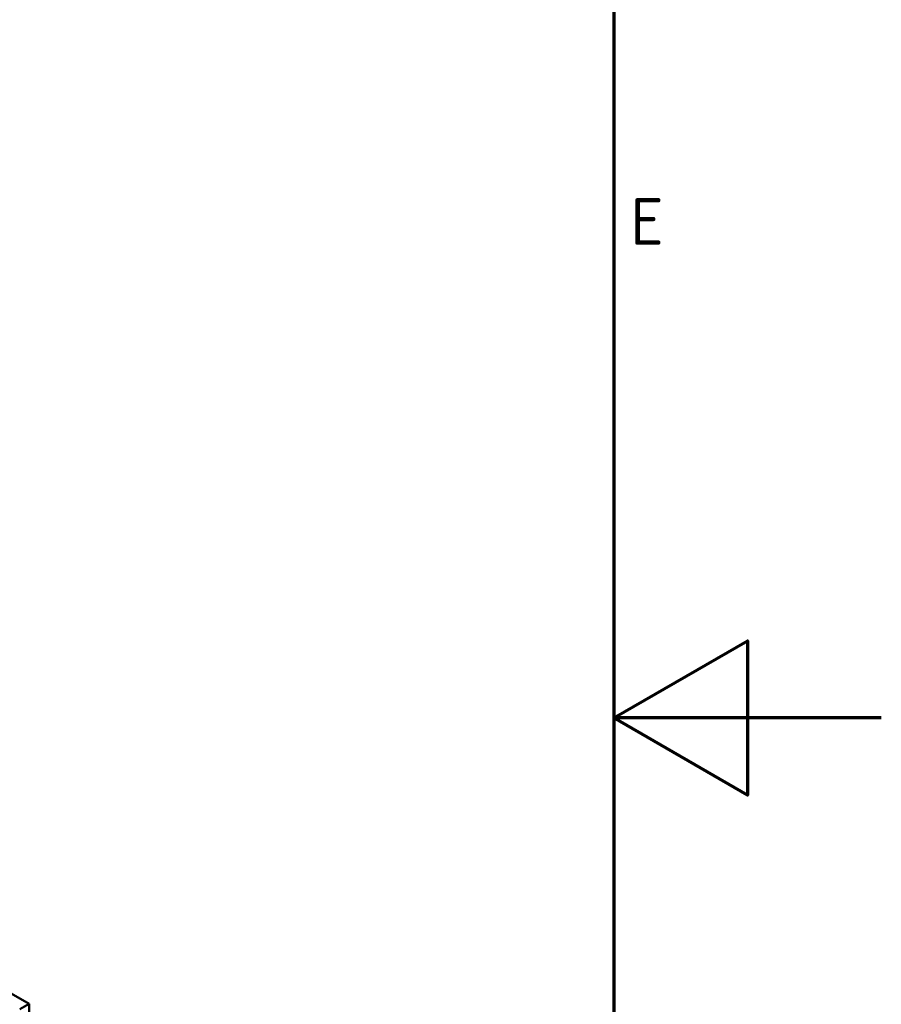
# Model space of a CAD drawing. Header units: millimetres. Extents: x 0 to 5104, y -184 to 1188.
# Tile 209 of 221: x 1553 to 1682, y 551 to 698. Entities that reach past the tile are written whole.
import ezdxf

# ---------------------------------------------------------------- set-up
doc = ezdxf.new("R2010")
doc.units = ezdxf.units.MM
doc.header["$LTSCALE"] = 2
doc.layers.get('0').update_dxf_attribs({"lineweight": 25})
doc.layers.add('Rahmen (ISO)', color=7, linetype='Continuous', lineweight=70)
doc.layers.add('Sichtbar (ISO)', color=7, linetype='Continuous', lineweight=50)
doc.styles.add('Notiztext (DIN)', font='isocpeur.ttf')

# ---------------------------------------------------------------- blocks, each defined once
blk = doc.blocks.new('Ränder Vorgaberahmen')
at = {"layer": 'Rahmen (ISO)', "flags": 128}
for points in [[(20, 20), (20, 574), (821, 574), (821, 20), (20, 20)], [(841, 297), (821, 297), (831, 302.773), (831, 291.227), (821, 297)]]:
    blk.add_lwpolyline(points, dxfattribs=at)
at = {"layer": 'Rahmen (ISO)', "insert": (822.228, 332.375), "char_height": 3.5, "attachment_point": 7, "style": 'Notiztext (DIN)'}
blk.add_mtext('E', dxfattribs=at)

msp = doc.modelspace()

# ---------------------------------------------------------------- linework, layer by layer
at = {"layer": 'Sichtbar (ISO)'}
for p, q in [((1437.695, 618.685), (1554.556, 551.215)), ((1554.556, 551.215), (1553.165, 550.412)), ((1554.556, 551.215), (1554.556, 416.276))]:
    msp.add_line(p, q, dxfattribs=at)

# ---------------------------------------------------------------- block references
at = {"xscale": 2, "yscale": 2, "zscale": 2}
msp.add_blockref('Ränder Vorgaberahmen', (0, 0), dxfattribs=at)

doc.saveas('drawing.dxf')
